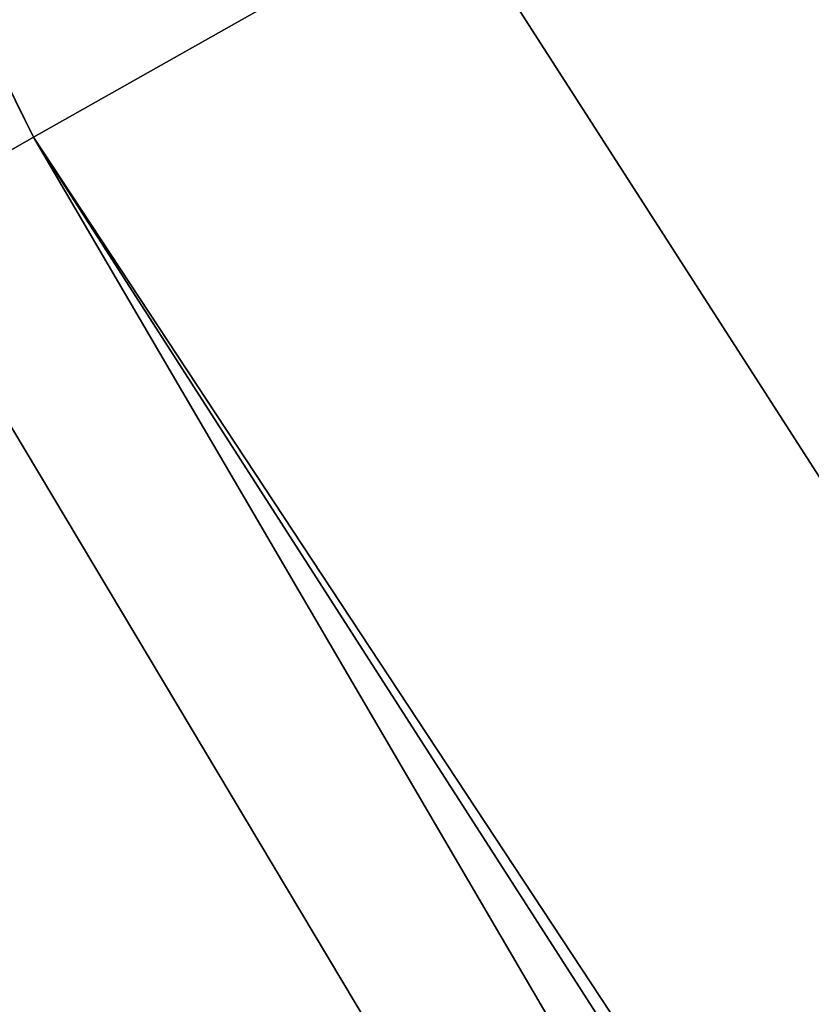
# Model space of a CAD drawing. Header units: millimetres. Extents: x -4 to 636, y -4 to 636.
# Tile 85 of 256: x 37.373 to 38.091, y 157.826 to 158.719. Entities that reach past the tile are written whole.
import ezdxf

# ---------------------------------------------------------------- set-up
doc = ezdxf.new("R2010")
doc.units = ezdxf.units.MM
doc.header["$LTSCALE"] = 25.4
doc.layers.get('0').update_dxf_attribs({"true_color": 0xff5454})

# ---------------------------------------------------------------- blocks, each defined once
blk = doc.blocks.new('AGNES-ROUND-LED-8210-8206-8188-8185.STL')
at = {"color": 7, "true_color": 0xffffff}
mesh = blk.add_polyface(dxfattribs=at)
corners = [(21.27239, 191.38454, -34.03009), (37.76303, 158.82524, -34.67894), (37.38552, 158.61205, -34.03009), (21.67171, 191.55331, -34.67894)]
mesh.append_faces([[corners[k] for k in face] for face in [(0, 1, 2), (1, 0, 3)]], dxfattribs={"vtx0": -1, "color": 7})
mesh = blk.add_polyface(dxfattribs=at)
corners = [(21.13214, 191.32527, -33.26472), (37.38552, 158.61205, -34.03009), (37.25296, 158.53719, -33.26472), (21.27239, 191.38454, -34.03009)]
mesh.append_faces([[corners[k] for k in face] for face in [(0, 1, 2), (1, 0, 3)]], dxfattribs={"vtx0": -1, "color": 7})
mesh = blk.add_polyface(dxfattribs=at)
corners = [(38.32802, 159.14429, -35.11248), (57.48019, 128.14476, -34.67894), (37.76303, 158.82524, -34.67894), (58.00512, 128.52614, -35.11248)]
mesh.append_faces([[corners[k] for k in face] for face in [(0, 1, 2), (1, 0, 3)]], dxfattribs={"vtx0": -1, "color": 7})
mesh = blk.add_polyface(dxfattribs=at)
corners = [(37.38552, 158.61205, -34.03009), (57.48019, 128.14476, -34.67894), (57.12944, 127.88992, -34.03009), (37.76303, 158.82524, -34.67894)]
mesh.append_faces([[corners[k] for k in face] for face in [(0, 1, 2), (1, 0, 3)]], dxfattribs={"vtx0": -1, "color": 7})
mesh = blk.add_polyface(dxfattribs=at)
corners = [(37.38552, 158.61205, -34.03009), (45.4309, 144.86266, -33.26472), (37.25296, 158.53719, -33.26472)]
mesh.append_faces([[corners[k] for k in face] for face in [(0, 1, 2)]], dxfattribs={"color": 7})
mesh = blk.add_polyface(dxfattribs=at)
corners = [(57.12944, 127.88992, -34.03009), (45.4309, 144.86266, -33.26472), (37.38552, 158.61205, -34.03009)]
mesh.append_faces([[corners[k] for k in face] for face in [(0, 1, 2)]], dxfattribs={"color": 7})
mesh = blk.add_polyface(dxfattribs=at)
corners = [(37.25296, 158.53719, -33.26472), (45.4309, 144.86266, -33.26472), (45.4309, 144.86266, -10.26473)]
mesh.append_faces([[corners[k] for k in face] for face in [(0, 1, 2)]], dxfattribs={"color": 7})

msp = doc.modelspace()

# ---------------------------------------------------------------- block references
at = {"color": 0}
msp.add_blockref('AGNES-ROUND-LED-8210-8206-8188-8185.STL', (0, 0), dxfattribs=at)

doc.saveas('drawing.dxf')
